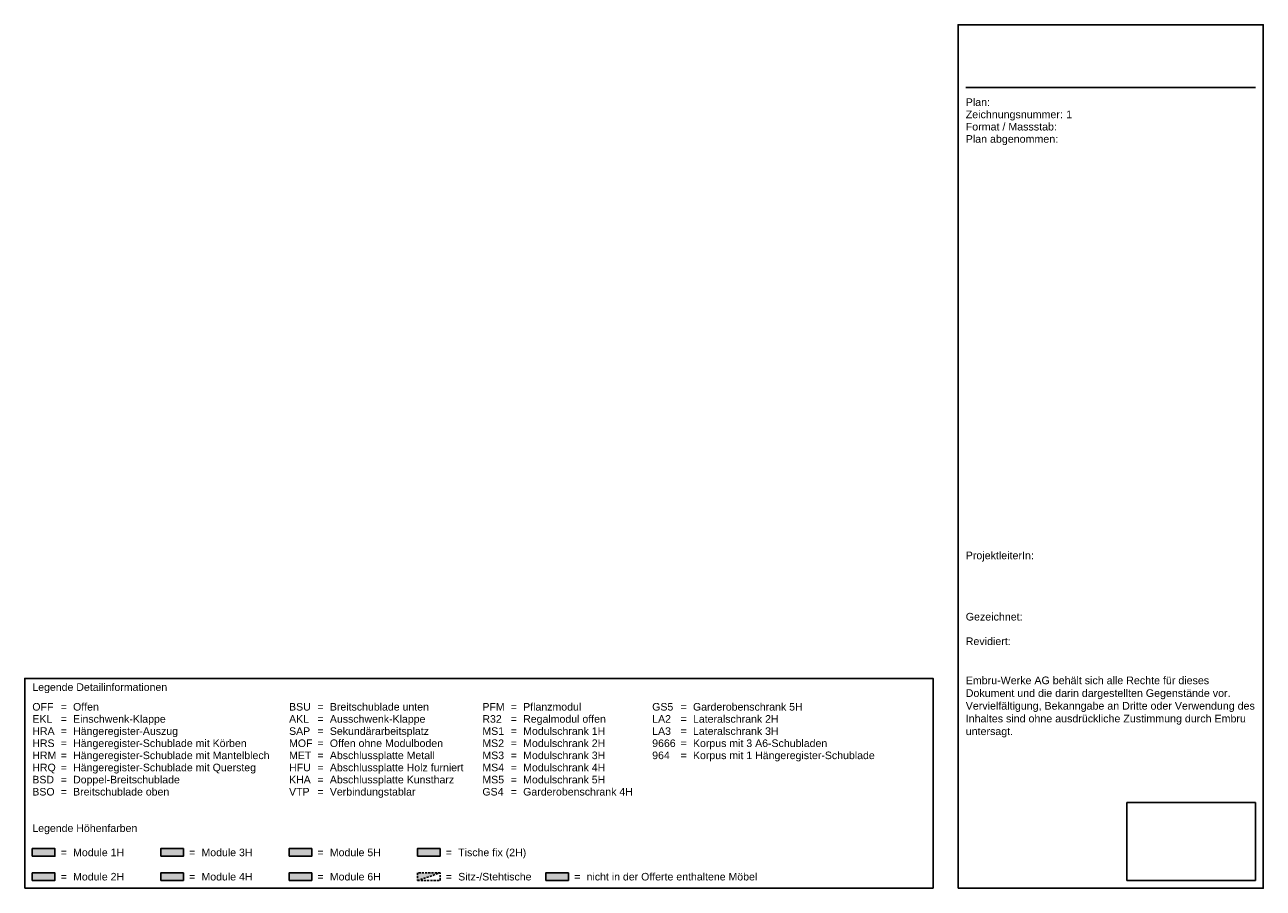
# Paper-space layout 'A4 - Querformat' of a CAD drawing. Header units: metres. Extents: x -15 to 272, y -3 to 198.
import ezdxf

# ---------------------------------------------------------------- set-up
doc = ezdxf.new("R2010")
doc.units = ezdxf.units.M
doc.header["$MEASUREMENT"] = 0
doc.linetypes.add('STRICHLINIE', pattern=[0.75, 0.5, -0.25])
for name, color, linetype in [('72_EGR_BASE_PICTURE', 7, 'Continuous'), ('LEGENDE_DETAILINFORMATIONEN', 7, 'Continuous'), ('LEGENDE_HOEHENFARBEN', 7, 'Continuous'), ('PLANKOPF', 7, 'Continuous')]:
    doc.layers.add(name, color=color, linetype=linetype)
doc.styles.add('Arial_2.5', font='arial.ttf', dxfattribs={"height": 2.5})
doc.styles.add('Arial_2.5_Fett', font='arialbd.ttf', dxfattribs={"height": 2.5})
picture_1 = doc.add_image_def('image1.jpg', size_in_pixel=(350, 216))

# ---------------------------------------------------------------- blocks, each defined once
blk = doc.blocks.new('LEGENDE-2_STAMP')
at = {"layer": 'LEGENDE_HOEHENFARBEN', "true_color": 0xfbc683}
h = blk.add_hatch(color=31, dxfattribs=at)
h.dxf.hatch_style = 1
h.paths.add_polyline_path([(-203.5, 7.37), (-203.5, 9.12), (-208.75, 9.12), (-208.75, 7.37)])
at = {"layer": 'LEGENDE_HOEHENFARBEN', "true_color": 0xedf0bf}
h = blk.add_hatch(color=254, dxfattribs=at)
h.dxf.hatch_style = 1
h.paths.add_polyline_path([(-173.75, 7.37), (-173.75, 9.12), (-179, 9.12), (-179, 7.37)])
at = {"layer": 'LEGENDE_HOEHENFARBEN', "true_color": 0xffe39f}
h = blk.add_hatch(color=41, dxfattribs=at)
h.dxf.hatch_style = 1
h.paths.add_polyline_path([(-149.25, 9.12), (-149.25, 7.37), (-144, 7.37), (-144, 9.12)])
at = {"layer": 'LEGENDE_HOEHENFARBEN', "true_color": 0xe0dbd6}
h = blk.add_hatch(color=254, dxfattribs=at)
h.dxf.hatch_style = 1
h.paths.add_polyline_path([(-114.25, 7.37), (-114.25, 9.12), (-119.5, 9.12), (-119.5, 7.37)])
at = {"layer": 'LEGENDE_HOEHENFARBEN', "true_color": 0xfdf18e}
h = blk.add_hatch(color=51, dxfattribs=at)
h.dxf.hatch_style = 1
h.paths.add_polyline_path([(-203.5, 1.75), (-203.5, 3.5), (-208.75, 3.5), (-208.75, 1.75)])
at = {"layer": 'LEGENDE_HOEHENFARBEN', "true_color": 0xc5d7f0}
h = blk.add_hatch(color=254, dxfattribs=at)
h.dxf.hatch_style = 1
h.paths.add_polyline_path([(-179, 3.5), (-179, 1.75), (-173.75, 1.75), (-173.75, 3.5)])
at = {"layer": 'LEGENDE_HOEHENFARBEN', "true_color": 0xecd6e9}
h = blk.add_hatch(color=254, dxfattribs=at)
h.dxf.hatch_style = 1
h.paths.add_polyline_path([(-144, 1.75), (-144, 3.5), (-149.25, 3.5), (-149.25, 1.75)])
at = {"layer": 'LEGENDE_HOEHENFARBEN', "true_color": 0xe0dbd6}
h = blk.add_hatch(color=254, dxfattribs=at)
h.dxf.hatch_style = 1
h.paths.add_polyline_path([(-114.25, 3.5), (-119.5, 3.5), (-119.5, 1.75)])
at = {"layer": 'LEGENDE_HOEHENFARBEN', "true_color": 0xfffefe}
h = blk.add_hatch(color=7, dxfattribs=at)
h.dxf.hatch_style = 1
h.paths.add_polyline_path([(-84.5, 1.75), (-84.5, 3.5), (-89.75, 3.5), (-89.75, 1.75)])
blk.add_lwpolyline([(-210.5, 0), (0, 0), (0, 48.55), (-210.5, 48.55)], close=True)
at = {"layer": 'LEGENDE_HOEHENFARBEN', "linetype": 'STRICHLINIE'}
blk.add_line((-119.5, 1.75), (-114.25, 3.5), dxfattribs=at)
at = {"layer": 'LEGENDE_HOEHENFARBEN'}
for points in [[(-208.75, 7.37), (-203.5, 7.37), (-203.5, 9.12), (-208.75, 9.12)], [(-179, 7.37), (-173.75, 7.37), (-173.75, 9.12), (-179, 9.12)], [(-149.25, 7.37), (-144, 7.37), (-144, 9.12), (-149.25, 9.12)], [(-119.5, 7.37), (-114.25, 7.37), (-114.25, 9.12), (-119.5, 9.12)], [(-208.75, 1.75), (-203.5, 1.75), (-203.5, 3.5), (-208.75, 3.5)], [(-179, 1.75), (-173.75, 1.75), (-173.75, 3.5), (-179, 3.5)], [(-149.25, 1.75), (-144, 1.75), (-144, 3.5), (-149.25, 3.5)], [(-89.75, 1.75), (-84.5, 1.75), (-84.5, 3.5), (-89.75, 3.5)]]:
    blk.add_lwpolyline(points, close=True, dxfattribs=at)
at = {"layer": 'LEGENDE_HOEHENFARBEN', "linetype": 'STRICHLINIE'}
blk.add_lwpolyline([(-119.5, 1.75), (-114.25, 1.75), (-114.25, 3.5), (-119.5, 3.5)], close=True, dxfattribs=at)
at = {"layer": 'LEGENDE_DETAILINFORMATIONEN', "style": 'Arial_2.5'}
for s, p in [('Legende Detailinformationen', (-208.75, 45.67)), ('OFF', (-208.75, 41.11)), ('=', (-202.17, 41.11)), ('Offen', (-199.3, 41.11)), ('Einschwenk-Klappe', (-199.3, 38.3)), ('BSU', (-149.25, 41.11)), ('=', (-142.67, 41.11)), ('Ausschwenk-Klappe', (-139.8, 38.3)), ('Breitschublade unten', (-139.8, 41.11)), ('PFM', (-104.45, 41.11)), ('=', (-97.86, 41.11)), ('Pflanzmodul', (-95, 41.11)), ('Regalmodul offen', (-95, 38.3)), ('GS5', (-65.1, 41.11)), ('=', (-58.52, 41.11)), ('Garderobenschrank 5H', (-55.65, 41.11)), ('Lateralschrank 2H', (-55.65, 38.3)), ('EKL', (-208.75, 38.3)), ('=', (-202.17, 38.3)), ('Hängeregister-Auszug', (-199.3, 35.48)), ('AKL', (-149.25, 38.3)), ('=', (-142.67, 38.3)), ('Sekundärarbeitsplatz', (-139.8, 35.48)), ('R32', (-104.45, 38.3)), ('=', (-97.86, 38.3)), ('Modulschrank 1H', (-95, 35.48)), ('LA2', (-65.1, 38.3)), ('=', (-58.52, 38.3)), ('Lateralschrank 3H', (-55.65, 35.48)), ('HRA', (-208.75, 35.48)), ('HRS', (-208.75, 32.67)), ('=', (-202.17, 35.48)), ('Hängeregister-Schublade mit Körben', (-199.3, 32.67)), ('SAP', (-149.25, 35.48)), ('MOF', (-149.25, 32.67)), ('=', (-142.67, 35.48)), ('Offen ohne Modulboden', (-139.8, 32.67)), ('MS1', (-104.45, 35.48)), ('MS2', (-104.45, 32.67)), ('=', (-97.86, 35.48)), ('Modulschrank 2H', (-95, 32.67)), ('9666', (-65.1, 32.67)), ('LA3', (-65.1, 35.48)), ('=', (-58.52, 35.48)), ('Korpus mit 3 A6-Schubladen', (-55.65, 32.67)), ('HRM', (-208.75, 29.86)), ('=', (-202.17, 32.67)), ('Hängeregister-Schublade mit Mantelblech', (-199.3, 29.86)), ('MET', (-149.25, 29.86)), ('=', (-142.67, 32.67)), ('Abschlussplatte Metall', (-139.8, 29.86)), ('MS3', (-104.45, 29.86)), ('=', (-97.86, 32.67)), ('Modulschrank 3H', (-95, 29.86)), ('964', (-65.1, 29.86)), ('=', (-58.52, 32.67)), ('Korpus mit 1 Hängeregister-Schublade', (-55.65, 29.86)), ('HRQ', (-208.75, 27.05)), ('=', (-202.17, 29.86)), ('Hängeregister-Schublade mit Quersteg', (-199.3, 27.05)), ('HFU', (-149.25, 27.05)), ('=', (-142.67, 29.86)), ('Abschlussplatte Holz furniert', (-139.8, 27.05)), ('MS4', (-104.45, 27.05)), ('=', (-97.86, 29.86)), ('Modulschrank 4H', (-95, 27.05)), ('=', (-58.52, 29.86)), ('BSD', (-208.75, 24.24)), ('=', (-202.17, 27.05)), ('Doppel-Breitschublade', (-199.3, 24.24)), ('KHA', (-149.25, 24.24)), ('=', (-142.67, 27.05)), ('Abschlussplatte Kunstharz', (-139.8, 24.24)), ('MS5', (-104.45, 24.24)), ('=', (-97.86, 27.05)), ('Modulschrank 5H', (-95, 24.24)), ('BSO', (-208.75, 21.43)), ('=', (-202.17, 24.24)), ('Breitschublade oben', (-199.3, 21.43)), ('VTP', (-149.25, 21.43)), ('=', (-142.67, 24.24)), ('Verbindungstablar', (-139.8, 21.43)), ('GS4', (-104.45, 21.43)), ('=', (-97.86, 24.24)), ('Garderobenschrank 4H', (-95, 21.43)), ('=', (-202.17, 21.43)), ('=', (-142.67, 21.43)), ('=', (-97.86, 21.43))]:
    blk.add_text(s, height=1.75, dxfattribs=at).set_placement(p)
at = {"layer": 'LEGENDE_HOEHENFARBEN', "style": 'Arial_2.5'}
for s, p in [('Legende Höhenfarben', (-208.75, 12.99)), ('=', (-202.17, 7.37)), ('Module 1H', (-199.3, 7.37)), ('=', (-172.42, 7.37)), ('Module 3H', (-169.55, 7.37)), ('=', (-142.67, 7.37)), ('Module 5H', (-139.8, 7.37)), ('=', (-112.92, 7.37)), ('Tische fix (2H)', (-110.05, 7.37)), ('=', (-202.17, 1.75)), ('Module 2H', (-199.3, 1.75)), ('=', (-172.42, 1.75)), ('Module 4H', (-169.55, 1.75)), ('=', (-142.67, 1.75)), ('Module 6H', (-139.8, 1.75)), ('=', (-112.92, 1.75)), ('Sitz-/Stehtische', (-110.05, 1.75)), ('=', (-83.17, 1.75)), ('nicht in der Offerte enthaltene Möbel', (-80.3, 1.75))]:
    blk.add_text(s, height=1.75, dxfattribs=at).set_placement(p)
blk = doc.blocks.new('PLANKOPF-2-1_STAMP')
at = {"layer": 'PLANKOPF'}
blk.add_line((-72.48, 189.04), (-5.3, 189.04), dxfattribs=at)
blk.add_lwpolyline([(-74.25, 3.54), (-3.54, 3.54), (-3.54, 203.59), (-74.25, 203.59)], close=True, dxfattribs=at)
at = {"layer": 'PLANKOPF', "style": 'Arial_2.5'}
for s, height, p in [('Plan:', 1.768, (-72.48, 184.78)), ('Zeichnungsnummer:', 1.7679, (-72.48, 181.94)), ('Format / Massstab:', 1.7679, (-72.48, 179.1)), ('Plan abgenommen:', 1.7679, (-72.48, 176.26)), ('ProjektleiterIn:', 1.7679, (-72.48, 79.76)), ('Gezeichnet:', 1.7679, (-72.48, 65.56)), ('Revidiert:', 1.768, (-72.48, 59.88))]:
    blk.add_text(s, height=height, dxfattribs=at).set_placement(p)
at = {"layer": 'PLANKOPF', "insert": (-72.48, 52.58), "char_height": 1.76786, "attachment_point": 1, "style": 'Arial_2.5'}
blk.add_mtext_dynamic_manual_height_columns('\\pxql;Embru-Werke AG behält sich alle Rechte für dieses Dokument und die darin dargestellten Gegenstände vor. Vervielfältigung, Bekanngabe an Dritte oder Verwendung des Inhaltes sind ohne ausdrückliche Zustimmung durch Embru untersagt.', width=67.3726, gutter_width=12.5, heights=[0], dxfattribs=at)
at = {"layer": 'PLANKOPF'}
for tag, p, style in [('KUNDENNAME', (-72.48, 198.98), 'Arial_2.5'), ('KUNDENADRESSE', (-72.48, 196.14), 'Arial_2.5'), ('KUNDENORT', (-72.48, 193.3), 'Arial_2.5'), ('KUNDENTELEFON', (-72.48, 190.46), 'Arial_2.5'), ('TITEL', (-66.07, 184.78), 'Arial_2.5'), ('ZEICHNUNGSNUMMER', (-49.2, 181.94), 'Arial_2.5'), ('MASSSTAB', (-50.56, 179.1), 'Arial_2.5'), ('PLAN_ABGENOMMEN', (-50.28, 176.26), 'Arial_2.5'), ('PROJEKTLEITERIN', (-72.48, 76.92), 'Arial_2.5'), ('PL-TELEFON', (-72.48, 74.08), 'Arial_2.5'), ('PL-MAIL', (-72.48, 71.24), 'Arial_2.5'), ('GEZEICHNET', (-58.96, 65.56), 'Arial_2.5'), ('REVIDIERT', (-61.66, 59.88), 'Arial_2.5'), ('FIRMA', (-72.48, 19.5), 'Arial_2.5_Fett'), ('STRASSE', (-72.48, 16.66), 'Arial_2.5'), ('ORT', (-72.48, 13.82), 'Arial_2.5'), ('TELEFON', (-72.48, 10.98), 'Arial_2.5'), ('MAIL', (-72.48, 8.14), 'Arial_2.5'), ('INTERNET', (-72.48, 5.3), 'Arial_2.5')]:
    blk.add_attdef(tag, p, '', height=1.77, dxfattribs=dict(at, style=style))

psp = doc.layouts.new('A4 - Querformat')

# ---------------------------------------------------------------- block references
ref = psp.add_blockref('PLANKOPF-2-1_STAMP', (275.54, -6.09))
ref.add_attrib('ZEICHNUNGSNUMMER', '1', (226.34, 175.85), dxfattribs={"layer": 'PLANKOPF', "height": 1.77, "style": 'Arial_2.5'})
psp.add_blockref('LEGENDE-2_STAMP', (195.5, -2.5))

# ---------------------------------------------------------------- pictures from other files: only their frames are drawn
at = {"layer": '72_EGR_BASE_PICTURE'}
image = psp.add_image(picture_1, insert=(240.41, -0.79), size_in_units=(29.82, 18.07), dxfattribs=at)

doc.saveas('drawing.dxf')
